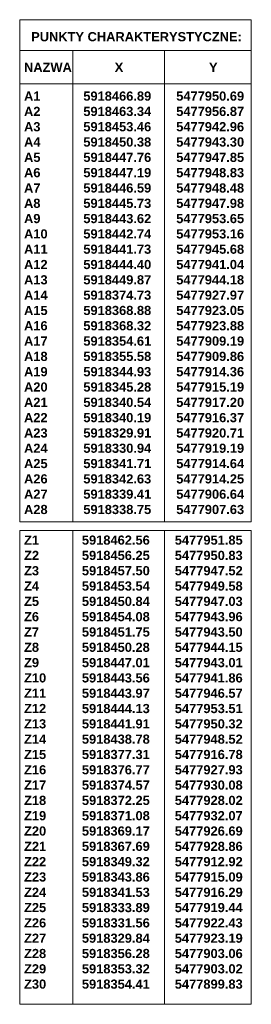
# Model space of a CAD drawing. Extents: x 5477758 to 5478338, y 5918296 to 5918502.
# Tile 130 of 138: x 5478056 to 5478081, y 5918370 to 5918476. Entities that reach past the tile are written whole.
import ezdxf

# ---------------------------------------------------------------- set-up
doc = ezdxf.new("R2010")
doc.units = 0
doc.layers.get('0').update_dxf_attribs({"linetype": 'CONTINUOUS', "lineweight": 13})
doc.styles.add('arial narrow', font='ARIALN.TTF', dxfattribs={"height": 1.2})

msp = doc.modelspace()

# ---------------------------------------------------------------- linework, layer by layer
for p, q in [((5478081.36, 5918476.01), (5478056.42, 5918476.01)), ((5478056.42, 5918476.01), (5478056.42, 5918421.82)), ((5478081.36, 5918421.82), (5478081.36, 5918476.01)), ((5478056.42, 5918421.82), (5478081.36, 5918421.82)), ((5478056.42, 5918420.88), (5478081.36, 5918420.88)), ((5478056.42, 5918420.88), (5478056.42, 5918369.75)), ((5478081.36, 5918369.75), (5478081.36, 5918420.88)), ((5478056.42, 5918369.75), (5478081.36, 5918369.75))]:
    msp.add_line(p, q)
for points in [[(5478056.42, 5918472.7), (5478081.36, 5918472.7)], [(5478062.14, 5918472.7), (5478062.14, 5918421.82)], [(5478072.01, 5918472.7), (5478072.01, 5918453.58)], [(5478056.42, 5918469.1), (5478081.36, 5918469.1)], [(5478062.14, 5918453.58), (5478062.14, 5918451.62)], [(5478072.01, 5918453.58), (5478072.01, 5918421.82)], [(5478062.14, 5918420.88), (5478062.14, 5918369.75)], [(5478072.01, 5918420.88), (5478072.01, 5918369.75)]]:
    msp.add_lwpolyline(points)

# ---------------------------------------------------------------- texts
at = {"ltscale": 100, "char_height": 0.9912, "width": 23.9943, "attachment_point": 1, "style": 'arial narrow'}
for s, insert in [('{\\fArial|b1|i0|c238|p34;  PUNKTY CHARAKTERYSTYCZNE:\\P\\PNAZWA            X                        Y}', (5478056.88, 5918474.67)), ('{\\fArial|b1|i0|c238|p34;A1            5918466.89       5477950.69\\PA2            5918463.34       5477956.87\\PA3            5918453.46       5477942.96\\PA4            5918450.38       5477943.30\\PA5            5918447.76       5477947.85\\PA6            5918447.19       5477948.83\\PA7            5918446.59       5477948.48\\PA8            5918445.73       5477947.98\\PA9            5918443.62       5477953.65\\PA10          5918442.74       5477953.16\\PA11          5918441.73       5477945.68\\PA12          5918444.40       5477941.04\\PA13          5918449.87       5477944.18\\PA14          5918374.73       5477927.97\\PA15          5918368.88       5477923.05\\PA16          5918368.32       5477923.88\\PA17          5918354.61       5477909.19\\PA18          5918355.58       5477909.86\\PA19          5918344.93       5477914.36\\PA20          5918345.28       5477915.19\\PA21          5918340.54       5477917.20\\PA22          5918340.19       5477916.37\\PA23          5918329.91       5477920.71\\PA24          5918330.94       5477919.19\\PA25          5918341.71       5477914.64\\PA26          5918342.63       5477914.25\\PA27          5918339.41       5477906.64\\PA28          5918338.75       5477907.63\\P\\PZ1            5918462.56       5477951.85\\PZ2            5918456.25       5477950.83\\PZ3            5918457.50       5477947.52\\PZ4            5918453.54       5477949.58\\PZ5            5918450.84       5477947.03\\PZ6            5918454.08       5477943.96\\PZ7            5918451.75       5477943.50\\PZ8            5918450.28       5477944.15\\PZ9            5918447.01       5477943.01\\PZ10          5918443.56       5477941.86\\PZ11          5918443.97       5477946.57\\PZ12          5918444.13       5477953.51\\PZ13          5918441.91       5477950.32\\PZ14          5918438.78       5477948.52\\PZ15          5918377.31       5477916.78\\PZ16          5918376.77       5477927.93\\PZ17          5918374.57       5477930.08\\PZ18          5918372.25       5477928.02\\PZ19          5918371.08       5477932.07\\PZ20          5918369.17       5477926.69\\PZ21          5918367.69       5477928.86\\PZ22          5918349.32       5477912.92\\PZ23          5918343.86       5477915.09\\PZ24          5918341.53       5477916.29\\PZ25          5918333.89       5477919.44\\PZ26          5918331.56       5477922.43\\PZ27          5918329.84       5477923.19\\PZ28          5918356.28       5477903.06\\PZ29          5918353.32       5477903.02\\PZ30          5918354.41       5477899.83}', (5478056.88, 5918468.26))]:
    msp.add_mtext(s, dxfattribs=dict(at, insert=insert))

doc.saveas('drawing.dxf')
